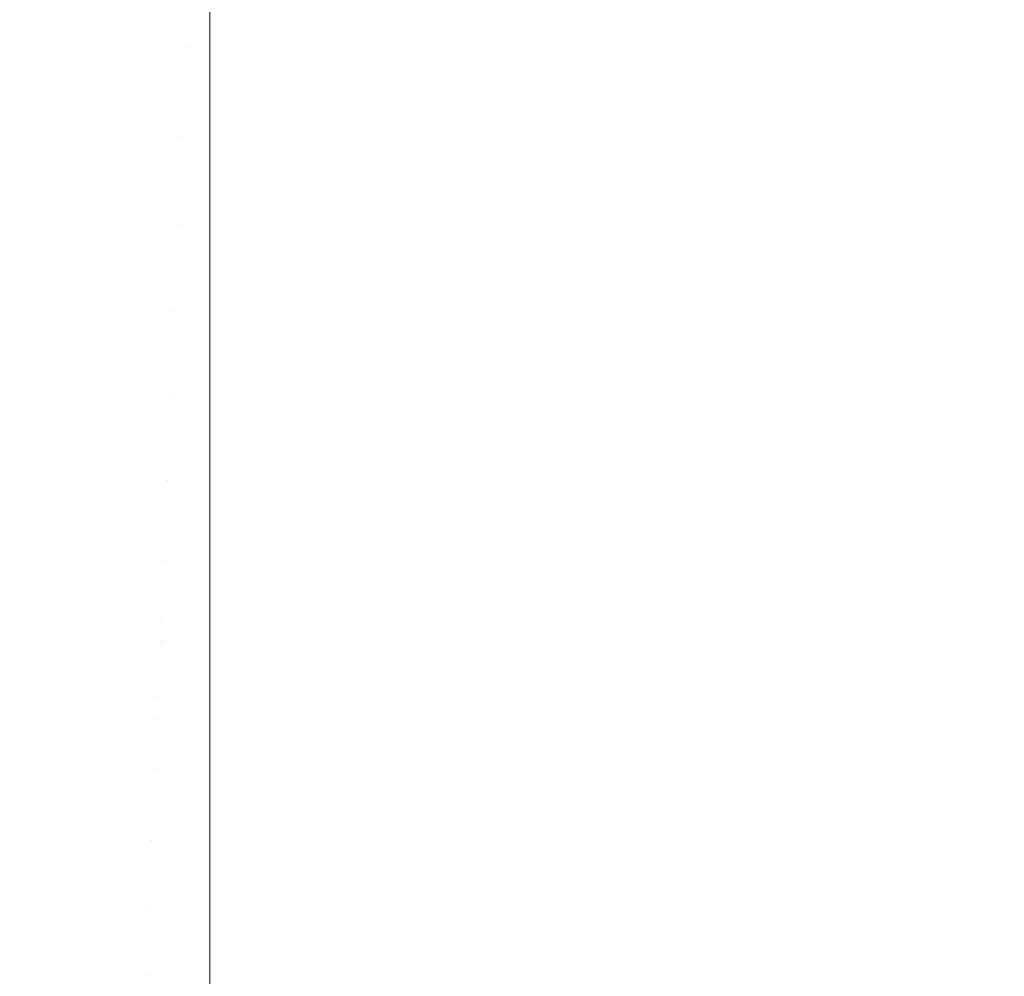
# Model space of a CAD drawing. Header units: centimetres. Extents: x -25.9 to 27.4, y -25.9 to -24.1.
# Tile 11 of 200: x -25.8373 to -25.792, y -25.8279 to -25.7839. Entities that reach past the tile are written whole.
import ezdxf

# ---------------------------------------------------------------- set-up
doc = ezdxf.new("R2010")
doc.units = ezdxf.units.CM
doc.header["$LTSCALE"] = 2.54
doc.layers.add('Lucido design-1', color=7, linetype='Continuous')

# ---------------------------------------------------------------- blocks, each defined once
blk = doc.blocks.new('Gruppo-4-1')
at = {"color": 7, "linetype": 'Continuous', "lineweight": 9}
for points, invisible_edges in [([(-25.834873, -25.780017, 708.418481), (-25.83574, -25.779723, 708.418481), (-25.837168, -25.783647, 708.41749), (-25.836128, -25.783999, 708.41749)], 15), ([(-25.837356, -25.784163, 707.624071), (-25.838402, -25.783756, 707.624071), (-25.836908, -25.78015, 707.623116), (-25.836021, -25.780495, 707.623116)], 15), ([(-25.833994, -25.780274, 708.418481), (-25.834873, -25.780017, 708.418481), (-25.836128, -25.783999, 708.41749), (-25.835074, -25.784307, 708.41749)], 15), ([(-25.836294, -25.784523, 707.624071), (-25.837356, -25.784163, 707.624071), (-25.836021, -25.780495, 707.623116), (-25.83512, -25.780801, 707.623116)], 15), ([(-25.833104, -25.780491, 708.418481), (-25.833994, -25.780274, 708.418481), (-25.835074, -25.784307, 708.41749), (-25.834008, -25.784568, 708.41749)], 15), ([(-25.832206, -25.78067, 708.418481), (-25.833104, -25.780491, 708.418481), (-25.834008, -25.784568, 708.41749), (-25.832931, -25.784782, 708.41749)], 15), ([(-25.831301, -25.780809, 708.418481), (-25.832206, -25.78067, 708.418481), (-25.832931, -25.784782, 708.41749), (-25.831846, -25.784949, 708.41749)], 15), ([(-25.835217, -25.784837, 707.624071), (-25.836294, -25.784523, 707.624071), (-25.83512, -25.780801, 707.623116), (-25.834206, -25.781067, 707.623116)], 15), ([(-25.834127, -25.785104, 707.624071), (-25.835217, -25.784837, 707.624071), (-25.834206, -25.781067, 707.623116), (-25.833282, -25.781293, 707.623116)], 15), ([(-25.830391, -25.780909, 708.418481), (-25.831301, -25.780809, 708.418481), (-25.831846, -25.784949, 708.41749), (-25.830755, -25.785068, 708.41749)], 15), ([(-25.829477, -25.780969, 708.418481), (-25.830391, -25.780909, 708.418481), (-25.830755, -25.785068, 708.41749), (-25.829659, -25.78514, 708.41749)], 15), ([(-25.829477, -25.780969, 708.418481), (-25.829659, -25.78514, 708.41749), (-25.828561, -25.785164, 708.41749), (-25.828561, -25.781641, 708.418326)], 11), ([(-25.833027, -25.785323, 707.624071), (-25.834127, -25.785104, 707.624071), (-25.833282, -25.781293, 707.623116), (-25.832349, -25.781479, 707.623116)], 15), ([(-25.831918, -25.785493, 707.624071), (-25.833027, -25.785323, 707.624071), (-25.832349, -25.781479, 707.623116), (-25.831408, -25.781623, 707.623116)], 15), ([(-25.830802, -25.785616, 707.624071), (-25.831918, -25.785493, 707.624071), (-25.831408, -25.781623, 707.623116), (-25.830462, -25.781727, 707.623116)], 15), ([(-25.829683, -25.785689, 707.624071), (-25.830802, -25.785616, 707.624071), (-25.830462, -25.781727, 707.623116), (-25.829513, -25.781789, 707.623116)], 15), ([(-25.828561, -25.785713, 707.624071), (-25.829683, -25.785689, 707.624071), (-25.829513, -25.781789, 707.623116), (-25.828561, -25.78181, 707.623116)], 7), ([(27.271439, -25.785164, 708.41749), (27.271439, -25.781641, 708.418326), (-25.828561, -25.781641, 708.418326), (-25.828561, -25.785164, 708.41749)], 10), ([(27.271439, -25.78181, 707.623116), (27.271439, -25.785713, 707.624071), (-25.828561, -25.785713, 707.624071), (-25.828561, -25.78181, 707.623116)], 10), ([(-25.837168, -25.783647, 708.41749), (-25.838191, -25.783249, 708.41749), (-25.839769, -25.787057, 708.416324), (-25.838578, -25.787521, 708.416324)], 15), ([(-25.836128, -25.783999, 708.41749), (-25.837168, -25.783647, 708.41749), (-25.838578, -25.787521, 708.416324), (-25.837368, -25.787931, 708.416324)], 15), ([(-25.837456, -25.788211, 707.625183), (-25.838678, -25.787796, 707.625183), (-25.837356, -25.784163, 707.624071), (-25.836294, -25.784523, 707.624071)], 15), ([(-25.835074, -25.784307, 708.41749), (-25.836128, -25.783999, 708.41749), (-25.837368, -25.787931, 708.416324), (-25.836141, -25.788289, 708.416324)], 15), ([(-25.836217, -25.788572, 707.625183), (-25.837456, -25.788211, 707.625183), (-25.836294, -25.784523, 707.624071), (-25.835217, -25.784837, 707.624071)], 15), ([(-25.834008, -25.784568, 708.41749), (-25.835074, -25.784307, 708.41749), (-25.836141, -25.788289, 708.416324), (-25.8349, -25.788593, 708.416324)], 15), ([(-25.832931, -25.784782, 708.41749), (-25.834008, -25.784568, 708.41749), (-25.8349, -25.788593, 708.416324), (-25.833647, -25.788842, 708.416324)], 15), ([(-25.834964, -25.788879, 707.625183), (-25.836217, -25.788572, 707.625183), (-25.835217, -25.784837, 707.624071), (-25.834127, -25.785104, 707.624071)], 15), ([(-25.833698, -25.789131, 707.625183), (-25.834964, -25.788879, 707.625183), (-25.834127, -25.785104, 707.624071), (-25.833027, -25.785323, 707.624071)], 15), ([(-25.831846, -25.784949, 708.41749), (-25.832931, -25.784782, 708.41749), (-25.833647, -25.788842, 708.416324), (-25.832384, -25.789036, 708.416324)], 15), ([(-25.830755, -25.785068, 708.41749), (-25.831846, -25.784949, 708.41749), (-25.832384, -25.789036, 708.416324), (-25.831114, -25.789175, 708.416324)], 15), ([(-25.829659, -25.78514, 708.41749), (-25.830755, -25.785068, 708.41749), (-25.831114, -25.789175, 708.416324), (-25.829839, -25.789259, 708.416324)], 15), ([(-25.829659, -25.78514, 708.41749), (-25.829839, -25.789259, 708.416324), (-25.828561, -25.789287, 708.416324), (-25.828561, -25.785878, 708.417288)], 11), ([(-25.828561, -25.785878, 708.417288), (-25.828561, -25.785164, 708.41749), (-25.829659, -25.78514, 708.41749)], 10), ([(-25.828561, -25.785164, 708.41749), (-25.828561, -25.785878, 708.417288), (27.271439, -25.785878, 708.417288), (27.271439, -25.785164, 708.41749)], 10), ([(-25.832422, -25.789327, 707.625183), (-25.833698, -25.789131, 707.625183), (-25.833027, -25.785323, 707.624071), (-25.831918, -25.785493, 707.624071)], 15), ([(-25.831139, -25.789467, 707.625183), (-25.832422, -25.789327, 707.625183), (-25.831918, -25.785493, 707.624071), (-25.830802, -25.785616, 707.624071)], 15), ([(-25.829852, -25.789552, 707.625183), (-25.831139, -25.789467, 707.625183), (-25.830802, -25.785616, 707.624071), (-25.829683, -25.785689, 707.624071)], 15), ([(-25.828561, -25.785881, 707.624119), (-25.828561, -25.78958, 707.625183), (-25.829852, -25.789552, 707.625183), (-25.829683, -25.785689, 707.624071)], 14), ([(-25.829683, -25.785689, 707.624071), (-25.828561, -25.785713, 707.624071), (-25.828561, -25.785881, 707.624119)], 9), ([(27.271439, -25.785713, 707.624071), (27.271439, -25.785881, 707.624119), (-25.828561, -25.785881, 707.624119), (-25.828561, -25.785713, 707.624071)], 10), ([(27.271439, -25.789287, 708.416324), (27.271439, -25.785878, 708.417288), (-25.828561, -25.785878, 708.417288), (-25.828561, -25.789287, 708.416324)], 10), ([(-25.828561, -25.78958, 707.625183), (-25.828561, -25.785881, 707.624119), (27.271439, -25.785881, 707.624119), (27.271439, -25.78958, 707.625183)], 10), ([(-25.837207, -25.792265, 707.626452), (-25.838606, -25.791857, 707.626452), (-25.837456, -25.788211, 707.625183), (-25.836217, -25.788572, 707.625183)], 15), ([(-25.836141, -25.788289, 708.416324), (-25.837368, -25.787931, 708.416324), (-25.83859, -25.791806, 708.414984), (-25.837193, -25.792213, 708.414984)], 15), ([(-25.8349, -25.788593, 708.416324), (-25.836141, -25.788289, 708.416324), (-25.837193, -25.792213, 708.414984), (-25.83578, -25.792559, 708.414984)], 15), ([(-25.835791, -25.792611, 707.626452), (-25.837207, -25.792265, 707.626452), (-25.836217, -25.788572, 707.625183), (-25.834964, -25.788879, 707.625183)], 15), ([(-25.833647, -25.788842, 708.416324), (-25.8349, -25.788593, 708.416324), (-25.83578, -25.792559, 708.414984), (-25.834353, -25.792843, 708.414984)], 15), ([(-25.834362, -25.792896, 707.626452), (-25.835791, -25.792611, 707.626452), (-25.834964, -25.788879, 707.625183), (-25.833698, -25.789131, 707.625183)], 15), ([(-25.832921, -25.793117, 707.626452), (-25.834362, -25.792896, 707.626452), (-25.833698, -25.789131, 707.625183), (-25.832422, -25.789327, 707.625183)], 15), ([(-25.832384, -25.789036, 708.416324), (-25.833647, -25.788842, 708.416324), (-25.834353, -25.792843, 708.414984), (-25.832914, -25.793064, 708.414984)], 15), ([(-25.831114, -25.789175, 708.416324), (-25.832384, -25.789036, 708.416324), (-25.832914, -25.793064, 708.414984), (-25.831468, -25.793223, 708.414984)], 15), ([(-25.829839, -25.789259, 708.416324), (-25.831114, -25.789175, 708.416324), (-25.831468, -25.793223, 708.414984), (-25.830016, -25.793318, 708.414984)], 15), ([(-25.829839, -25.789259, 708.416324), (-25.830016, -25.793318, 708.414984), (-25.828561, -25.79335, 708.414984), (-25.828561, -25.790066, 708.416067)], 11), ([(-25.828561, -25.790066, 708.416067), (-25.828561, -25.789287, 708.416324), (-25.829839, -25.789259, 708.416324)], 10), ([(-25.831473, -25.793276, 707.626452), (-25.832921, -25.793117, 707.626452), (-25.832422, -25.789327, 707.625183), (-25.831139, -25.789467, 707.625183)], 15), ([(-25.830018, -25.793371, 707.626452), (-25.831473, -25.793276, 707.626452), (-25.831139, -25.789467, 707.625183), (-25.829852, -25.789552, 707.625183)], 15), ([(-25.828561, -25.790068, 707.625345), (-25.828561, -25.793403, 707.626452), (-25.830018, -25.793371, 707.626452), (-25.829852, -25.789552, 707.625183)], 14), ([(-25.829852, -25.789552, 707.625183), (-25.828561, -25.78958, 707.625183), (-25.828561, -25.790068, 707.625345)], 9), ([(-25.828561, -25.789287, 708.416324), (-25.828561, -25.790066, 708.416067), (27.271439, -25.790066, 708.416067), (27.271439, -25.789287, 708.416324)], 10), ([(27.271439, -25.78958, 707.625183), (27.271439, -25.790068, 707.625345), (-25.828561, -25.790068, 707.625345), (-25.828561, -25.78958, 707.625183)], 10), ([(27.271439, -25.79335, 708.414984), (27.271439, -25.790066, 708.416067), (-25.828561, -25.790066, 708.416067), (-25.828561, -25.79335, 708.414984)], 10), ([(-25.828561, -25.793403, 707.626452), (-25.828561, -25.790068, 707.625345), (27.271439, -25.790068, 707.625345), (27.271439, -25.793403, 707.626452)], 10), ([(-25.837193, -25.792213, 708.414984), (-25.83859, -25.791806, 708.414984), (-25.839792, -25.795617, 708.413473), (-25.838227, -25.796073, 708.413473)], 15), ([(-25.838183, -25.79591, 707.627876), (-25.839741, -25.795456, 707.627876), (-25.838606, -25.791857, 707.626452), (-25.837207, -25.792265, 707.626452)], 15), ([(-25.83578, -25.792559, 708.414984), (-25.837193, -25.792213, 708.414984), (-25.838227, -25.796073, 708.413473), (-25.836645, -25.796461, 708.413473)], 15), ([(-25.836608, -25.796295, 707.627876), (-25.838183, -25.79591, 707.627876), (-25.837207, -25.792265, 707.626452), (-25.835791, -25.792611, 707.626452)], 15), ([(-25.834353, -25.792843, 708.414984), (-25.83578, -25.792559, 708.414984), (-25.836645, -25.796461, 708.413473), (-25.835046, -25.796778, 708.413473)], 15), ([(-25.835017, -25.796612, 707.627876), (-25.836608, -25.796295, 707.627876), (-25.835791, -25.792611, 707.626452), (-25.834362, -25.792896, 707.626452)], 15), ([(-25.832914, -25.793064, 708.414984), (-25.834353, -25.792843, 708.414984), (-25.835046, -25.796778, 708.413473), (-25.833436, -25.797026, 708.413473)], 15), ([(-25.833414, -25.796859, 707.627876), (-25.835017, -25.796612, 707.627876), (-25.834362, -25.792896, 707.626452), (-25.832921, -25.793117, 707.626452)], 15), ([(-25.831468, -25.793223, 708.414984), (-25.832914, -25.793064, 708.414984), (-25.833436, -25.797026, 708.413473), (-25.831816, -25.797204, 708.413473)], 15), ([(-25.831802, -25.797035, 707.627876), (-25.833414, -25.796859, 707.627876), (-25.832921, -25.793117, 707.626452), (-25.831473, -25.793276, 707.626452)], 15), ([(-25.830016, -25.793318, 708.414984), (-25.831468, -25.793223, 708.414984), (-25.831816, -25.797204, 708.413473), (-25.83019, -25.79731, 708.413473)], 15), ([(-25.830183, -25.797141, 707.627876), (-25.831802, -25.797035, 707.627876), (-25.831473, -25.793276, 707.626452), (-25.830018, -25.793371, 707.626452)], 15), ([(-25.830016, -25.793318, 708.414984), (-25.83019, -25.79731, 708.413473), (-25.828561, -25.797346, 708.413473), (-25.828561, -25.794197, 708.414663)], 11), ([(-25.828561, -25.794197, 708.414663), (-25.828561, -25.79335, 708.414984), (-25.830016, -25.793318, 708.414984)], 10), ([(-25.828561, -25.79335, 708.414984), (-25.828561, -25.794197, 708.414663), (27.271439, -25.794197, 708.414663), (27.271439, -25.79335, 708.414984)], 10), ([(-25.828561, -25.794197, 707.626752), (-25.828561, -25.797177, 707.627876), (-25.830183, -25.797141, 707.627876), (-25.830018, -25.793371, 707.626452)], 14), ([(-25.830018, -25.793371, 707.626452), (-25.828561, -25.793403, 707.626452), (-25.828561, -25.794197, 707.626752)], 9), ([(27.271439, -25.793403, 707.626452), (27.271439, -25.794197, 707.626752), (-25.828561, -25.794197, 707.626752), (-25.828561, -25.793403, 707.626452)], 10), ([(27.271439, -25.797346, 708.413473), (27.271439, -25.794197, 708.414663), (-25.828561, -25.794197, 708.414663), (-25.828561, -25.797346, 708.413473)], 10), ([(-25.828561, -25.797177, 707.627876), (-25.828561, -25.794197, 707.626752), (27.271439, -25.794197, 707.626752), (27.271439, -25.797177, 707.627876)], 10), ([(-25.836645, -25.796461, 708.413473), (-25.838227, -25.796073, 708.413473), (-25.839242, -25.799862, 708.411796), (-25.837494, -25.80029, 708.411796)], 15), ([(-25.837412, -25.799924, 707.629452), (-25.839146, -25.7995, 707.629452), (-25.838183, -25.79591, 707.627876), (-25.836608, -25.796295, 707.627876)], 15), ([(-25.835046, -25.796778, 708.413473), (-25.836645, -25.796461, 708.413473), (-25.837494, -25.80029, 708.411796), (-25.835728, -25.800641, 708.411796)], 15), ([(-25.835663, -25.800273, 707.629452), (-25.837412, -25.799924, 707.629452), (-25.836608, -25.796295, 707.627876), (-25.835017, -25.796612, 707.627876)], 15), ([(-25.833436, -25.797026, 708.413473), (-25.835046, -25.796778, 708.413473), (-25.835728, -25.800641, 708.411796), (-25.833948, -25.800915, 708.411796)], 15), ([(-25.833899, -25.800544, 707.629452), (-25.835663, -25.800273, 707.629452), (-25.835017, -25.796612, 707.627876), (-25.833414, -25.796859, 707.627876)], 15), ([(-25.832126, -25.800738, 707.629452), (-25.833899, -25.800544, 707.629452), (-25.833414, -25.796859, 707.627876), (-25.831802, -25.797035, 707.627876)], 15), ([(-25.831816, -25.797204, 708.413473), (-25.833436, -25.797026, 708.413473), (-25.833948, -25.800915, 708.411796), (-25.832158, -25.801111, 708.411796)], 15), ([(-25.83019, -25.79731, 708.413473), (-25.831816, -25.797204, 708.413473), (-25.832158, -25.801111, 708.411796), (-25.830362, -25.801229, 708.411796)], 15), ([(-25.830345, -25.800855, 707.629452), (-25.832126, -25.800738, 707.629452), (-25.831802, -25.797035, 707.627876), (-25.830183, -25.797141, 707.627876)], 15), ([(-25.83019, -25.79731, 708.413473), (-25.830362, -25.801229, 708.411796), (-25.828561, -25.801268, 708.411796), (-25.828561, -25.798262, 708.413081)], 11), ([(-25.828561, -25.798262, 707.628336), (-25.828561, -25.800894, 707.629452), (-25.830345, -25.800855, 707.629452), (-25.830183, -25.797141, 707.627876)], 14), ([(-25.828561, -25.798262, 708.413081), (-25.828561, -25.797346, 708.413473), (-25.83019, -25.79731, 708.413473)], 10), ([(-25.830183, -25.797141, 707.627876), (-25.828561, -25.797177, 707.627876), (-25.828561, -25.798262, 707.628336)], 9), ([(27.271439, -25.797177, 707.627876), (27.271439, -25.798262, 707.628336), (-25.828561, -25.798262, 707.628336), (-25.828561, -25.797177, 707.627876)], 10), ([(-25.828561, -25.797346, 708.413473), (-25.828561, -25.798262, 708.413081), (27.271439, -25.798262, 708.413081), (27.271439, -25.797346, 708.413473)], 10), ([(27.271439, -25.801268, 708.411796), (27.271439, -25.798262, 708.413081), (-25.828561, -25.798262, 708.413081), (-25.828561, -25.801268, 708.411796)], 10), ([(-25.828561, -25.800894, 707.629452), (-25.828561, -25.798262, 707.628336), (27.271439, -25.798262, 707.628336), (27.271439, -25.800894, 707.629452)], 10), ([(-25.836297, -25.803872, 707.631179), (-25.838203, -25.803492, 707.631179), (-25.837412, -25.799924, 707.629452), (-25.835663, -25.800273, 707.629452)], 15), ([(-25.835728, -25.800641, 708.411796), (-25.837494, -25.80029, 708.411796), (-25.838325, -25.804041, 708.409955), (-25.836395, -25.804425, 708.409955)], 15), ([(-25.834376, -25.804167, 707.631179), (-25.836297, -25.803872, 707.631179), (-25.835663, -25.800273, 707.629452), (-25.833899, -25.800544, 707.629452)], 15), ([(-25.832444, -25.804379, 707.631179), (-25.834376, -25.804167, 707.631179), (-25.833899, -25.800544, 707.629452), (-25.832126, -25.800738, 707.629452)], 15), ([(-25.833948, -25.800915, 708.411796), (-25.835728, -25.800641, 708.411796), (-25.836395, -25.804425, 708.409955), (-25.83445, -25.804725, 708.409955)], 15), ([(-25.832158, -25.801111, 708.411796), (-25.833948, -25.800915, 708.411796), (-25.83445, -25.804725, 708.409955), (-25.832493, -25.804939, 708.409955)], 15), ([(-25.830505, -25.804506, 707.631179), (-25.832444, -25.804379, 707.631179), (-25.832126, -25.800738, 707.629452), (-25.830345, -25.800855, 707.629452)], 15), ([(-25.828561, -25.802254, 707.630095), (-25.828561, -25.804548, 707.631179), (-25.830505, -25.804506, 707.631179), (-25.830345, -25.800855, 707.629452)], 14), ([(-25.830345, -25.800855, 707.629452), (-25.828561, -25.800894, 707.629452), (-25.828561, -25.802254, 707.630095)], 9), ([(27.271439, -25.800894, 707.629452), (27.271439, -25.802254, 707.630095), (-25.828561, -25.802254, 707.630095), (-25.828561, -25.800894, 707.629452)], 10), ([(-25.830362, -25.801229, 708.411796), (-25.832158, -25.801111, 708.411796), (-25.832493, -25.804939, 708.409955), (-25.830529, -25.805068, 708.409955)], 15), ([(-25.830362, -25.801229, 708.411796), (-25.830529, -25.805068, 708.409955), (-25.828561, -25.805111, 708.409955), (-25.828561, -25.802254, 708.411324)], 11), ([(-25.828561, -25.802254, 708.411324), (-25.828561, -25.801268, 708.411796), (-25.830362, -25.801229, 708.411796)], 10), ([(-25.828561, -25.801268, 708.411796), (-25.828561, -25.802254, 708.411324), (27.271439, -25.802254, 708.411324), (27.271439, -25.801268, 708.411796)], 10), ([(27.271439, -25.805111, 708.409955), (27.271439, -25.802254, 708.411324), (-25.828561, -25.802254, 708.411324), (-25.828561, -25.805111, 708.409955)], 10), ([(-25.828561, -25.804548, 707.631179), (-25.828561, -25.802254, 707.630095), (27.271439, -25.802254, 707.630095), (27.271439, -25.804548, 707.631179)], 10), ([(-25.83692, -25.807403, 707.633055), (-25.83898, -25.806993, 707.633055), (-25.838203, -25.803492, 707.631179), (-25.836297, -25.803872, 707.631179)], 15), ([(-25.836395, -25.804425, 708.409955), (-25.838325, -25.804041, 708.409955), (-25.839138, -25.807708, 708.407956), (-25.837047, -25.808124, 708.407956)], 15), ([(-25.834844, -25.807722, 707.633055), (-25.83692, -25.807403, 707.633055), (-25.836297, -25.803872, 707.631179), (-25.834376, -25.804167, 707.631179)], 15), ([(-25.832757, -25.807951, 707.633055), (-25.834844, -25.807722, 707.633055), (-25.834376, -25.804167, 707.631179), (-25.832444, -25.804379, 707.631179)], 15), ([(-25.83445, -25.804725, 708.409955), (-25.836395, -25.804425, 708.409955), (-25.837047, -25.808124, 708.407956), (-25.83494, -25.808448, 708.407956)], 15), ([(-25.830661, -25.808088, 707.633055), (-25.832757, -25.807951, 707.633055), (-25.832444, -25.804379, 707.631179), (-25.830505, -25.804506, 707.631179)], 15), ([(-25.828561, -25.806165, 707.632025), (-25.828561, -25.808134, 707.633055), (-25.830661, -25.808088, 707.633055), (-25.830505, -25.804506, 707.631179)], 14), ([(-25.830505, -25.804506, 707.631179), (-25.828561, -25.804548, 707.631179), (-25.828561, -25.806165, 707.632025)], 9), ([(27.271439, -25.804548, 707.631179), (27.271439, -25.806165, 707.632025), (-25.828561, -25.806165, 707.632025), (-25.828561, -25.804548, 707.631179)], 10), ([(-25.832493, -25.804939, 708.409955), (-25.83445, -25.804725, 708.409955), (-25.83494, -25.808448, 708.407956), (-25.83282, -25.80868, 708.407956)], 15), ([(-25.830529, -25.805068, 708.409955), (-25.832493, -25.804939, 708.409955), (-25.83282, -25.80868, 708.407956), (-25.830693, -25.80882, 708.407956)], 15), ([(-25.830529, -25.805068, 708.409955), (-25.830693, -25.80882, 708.407956), (-25.828561, -25.808866, 708.407956), (-25.828561, -25.806166, 708.409393)], 11), ([(-25.828561, -25.806166, 708.409393), (-25.828561, -25.805111, 708.409955), (-25.830529, -25.805068, 708.409955)], 10), ([(-25.828561, -25.805111, 708.409955), (-25.828561, -25.806166, 708.409393), (27.271439, -25.806166, 708.409393), (27.271439, -25.805111, 708.409955)], 10), ([(-25.828561, -25.808134, 707.633055), (-25.828561, -25.806165, 707.632025), (27.271439, -25.806165, 707.632025), (27.271439, -25.808134, 707.633055)], 10), ([(27.271439, -25.808866, 708.407956), (27.271439, -25.806166, 708.409393), (-25.828561, -25.806166, 708.409393), (-25.828561, -25.808866, 708.407956)], 10), ([(-25.837529, -25.81086, 707.635076), (-25.839739, -25.81042, 707.635076), (-25.83898, -25.806993, 707.633055), (-25.83692, -25.807403, 707.633055)], 15), ([(-25.835302, -25.811203, 707.635076), (-25.837529, -25.81086, 707.635076), (-25.83692, -25.807403, 707.633055), (-25.834844, -25.807722, 707.633055)], 15), ([(-25.837047, -25.808124, 708.407956), (-25.839138, -25.807708, 708.407956), (-25.839931, -25.811284, 708.405801), (-25.837683, -25.811731, 708.405801)], 15), ([(-25.833063, -25.811448, 707.635076), (-25.835302, -25.811203, 707.635076), (-25.834844, -25.807722, 707.633055), (-25.832757, -25.807951, 707.633055)], 15), ([(-25.83494, -25.808448, 708.407956), (-25.837047, -25.808124, 708.407956), (-25.837683, -25.811731, 708.405801), (-25.835418, -25.812079, 708.405801)], 15), ([(-25.830814, -25.811595, 707.635076), (-25.833063, -25.811448, 707.635076), (-25.832757, -25.807951, 707.633055), (-25.830661, -25.808088, 707.633055)], 15), ([(-25.830814, -25.811595, 707.635076), (-25.830661, -25.808088, 707.633055), (-25.828561, -25.808134, 707.633055), (-25.828561, -25.80999, 707.634124)], 11), ([(27.271439, -25.808134, 707.633055), (27.271439, -25.80999, 707.634124), (-25.828561, -25.80999, 707.634124), (-25.828561, -25.808134, 707.633055)], 10), ([(-25.83282, -25.80868, 708.407956), (-25.83494, -25.808448, 708.407956), (-25.835418, -25.812079, 708.405801), (-25.83314, -25.812329, 708.405801)], 15), ([(-25.830693, -25.80882, 708.407956), (-25.83282, -25.80868, 708.407956), (-25.83314, -25.812329, 708.405801), (-25.830853, -25.812479, 708.405801)], 15), ([(-25.830693, -25.80882, 708.407956), (-25.830853, -25.812479, 708.405801), (-25.828561, -25.812529, 708.405801), (-25.828561, -25.80999, 708.407294)], 11), ([(-25.828561, -25.80999, 708.407294), (-25.828561, -25.808866, 708.407956), (-25.830693, -25.80882, 708.407956)], 10), ([(-25.828561, -25.808866, 708.407956), (-25.828561, -25.80999, 708.407294), (27.271439, -25.80999, 708.407294), (27.271439, -25.808866, 708.407956)], 10), ([(-25.828561, -25.80999, 707.634124), (-25.828561, -25.811645, 707.635076), (-25.830814, -25.811595, 707.635076)], 10), ([(27.271439, -25.812529, 708.405801), (27.271439, -25.80999, 708.407294), (-25.828561, -25.80999, 708.407294), (-25.828561, -25.812529, 708.405801)], 10), ([(-25.828561, -25.811645, 707.635076), (-25.828561, -25.80999, 707.634124), (27.271439, -25.80999, 707.634124), (27.271439, -25.811645, 707.635076)], 10), ([(-25.83575, -25.814603, 707.637241), (-25.838125, -25.814237, 707.637241), (-25.837529, -25.81086, 707.635076), (-25.835302, -25.811203, 707.635076)], 15), ([(-25.833361, -25.814864, 707.637241), (-25.83575, -25.814603, 707.637241), (-25.835302, -25.811203, 707.635076), (-25.833063, -25.811448, 707.635076)], 15), ([(-25.830964, -25.815021, 707.637241), (-25.833361, -25.814864, 707.637241), (-25.833063, -25.811448, 707.635076), (-25.830814, -25.811595, 707.635076)], 15), ([(-25.835418, -25.812079, 708.405801), (-25.837683, -25.811731, 708.405801), (-25.838302, -25.81524, 708.403495), (-25.835883, -25.815612, 708.403495)], 15), ([(-25.830964, -25.815021, 707.637241), (-25.830814, -25.811595, 707.635076), (-25.828561, -25.811645, 707.635076), (-25.828561, -25.813719, 707.636386)], 11), ([(27.271439, -25.811645, 707.635076), (27.271439, -25.813719, 707.636386), (-25.828561, -25.813719, 707.636386), (-25.828561, -25.811645, 707.635076)], 10), ([(-25.83314, -25.812329, 708.405801), (-25.835418, -25.812079, 708.405801), (-25.835883, -25.815612, 708.403495), (-25.83345, -25.815879, 708.403495)], 15), ([(-25.830853, -25.812479, 708.405801), (-25.83314, -25.812329, 708.405801), (-25.83345, -25.815879, 708.403495), (-25.831008, -25.816039, 708.403495)], 15), ([(-25.830853, -25.812479, 708.405801), (-25.831008, -25.816039, 708.403495), (-25.828561, -25.816092, 708.403495), (-25.828561, -25.813719, 708.405031)], 11), ([(-25.828561, -25.813719, 708.405031), (-25.828561, -25.812529, 708.405801), (-25.830853, -25.812479, 708.405801)], 10), ([(-25.828561, -25.812529, 708.405801), (-25.828561, -25.813719, 708.405031), (27.271439, -25.813719, 708.405031), (27.271439, -25.812529, 708.405801)], 10), ([(-25.828561, -25.813719, 707.636386), (-25.828561, -25.815074, 707.637241), (-25.830964, -25.815021, 707.637241)], 10), ([(27.271439, -25.816092, 708.403495), (27.271439, -25.813719, 708.405031), (-25.828561, -25.813719, 708.405031), (-25.828561, -25.816092, 708.403495)], 10), ([(-25.828561, -25.815074, 707.637241), (-25.828561, -25.813719, 707.636386), (27.271439, -25.813719, 707.636386), (27.271439, -25.815074, 707.637241)], 10), ([(-25.836186, -25.817916, 707.639544), (-25.838705, -25.817528, 707.639544), (-25.838125, -25.814237, 707.637241), (-25.83575, -25.814603, 707.637241)], 15), ([(-25.833653, -25.818193, 707.639544), (-25.836186, -25.817916, 707.639544), (-25.83575, -25.814603, 707.637241), (-25.833361, -25.814864, 707.637241)], 15), ([(-25.831109, -25.81836, 707.639544), (-25.833653, -25.818193, 707.639544), (-25.833361, -25.814864, 707.637241), (-25.830964, -25.815021, 707.637241)], 15), ([(-25.831109, -25.81836, 707.639544), (-25.830964, -25.815021, 707.637241), (-25.828561, -25.815074, 707.637241), (-25.828561, -25.817347, 707.638808)], 11), ([(27.271439, -25.815074, 707.637241), (27.271439, -25.817347, 707.638808), (-25.828561, -25.817347, 707.638808), (-25.828561, -25.815074, 707.637241)], 10), ([(-25.835883, -25.815612, 708.403495), (-25.838302, -25.81524, 708.403495), (-25.838902, -25.818646, 708.401044), (-25.836334, -25.819041, 708.401044)], 15), ([(-25.83345, -25.815879, 708.403495), (-25.835883, -25.815612, 708.403495), (-25.836334, -25.819041, 708.401044), (-25.833752, -25.819324, 708.401044)], 15), ([(-25.831008, -25.816039, 708.403495), (-25.83345, -25.815879, 708.403495), (-25.833752, -25.819324, 708.401044), (-25.831159, -25.819494, 708.401044)], 15), ([(-25.831008, -25.816039, 708.403495), (-25.831159, -25.819494, 708.401044), (-25.828561, -25.81955, 708.401044), (-25.828561, -25.817346, 708.402607)], 11), ([(-25.828561, -25.817346, 708.402607), (-25.828561, -25.816092, 708.403495), (-25.831008, -25.816039, 708.403495)], 10), ([(-25.828561, -25.816092, 708.403495), (-25.828561, -25.817346, 708.402607), (27.271439, -25.817346, 708.402607), (27.271439, -25.816092, 708.403495)], 10), ([(-25.828561, -25.817347, 707.638808), (-25.828561, -25.818416, 707.639544), (-25.831109, -25.81836, 707.639544)], 10), ([(27.271439, -25.81955, 708.401044), (27.271439, -25.817346, 708.402607), (-25.828561, -25.817346, 708.402607), (-25.828561, -25.81955, 708.401044)], 10), ([(-25.828561, -25.818416, 707.639544), (-25.828561, -25.817347, 707.638808), (27.271439, -25.817347, 707.638808), (27.271439, -25.818416, 707.639544)], 10), ([(-25.836616, -25.821184, 707.642022), (-25.839278, -25.820774, 707.642022), (-25.838705, -25.817528, 707.639544), (-25.836186, -25.817916, 707.639544)], 15), ([(-25.83394, -25.821477, 707.642022), (-25.836616, -25.821184, 707.642022), (-25.836186, -25.817916, 707.639544), (-25.833653, -25.818193, 707.639544)], 15), ([(-25.831253, -25.821653, 707.642022), (-25.83394, -25.821477, 707.642022), (-25.833653, -25.818193, 707.639544), (-25.831109, -25.81836, 707.639544)], 15), ([(-25.836334, -25.819041, 708.401044), (-25.838902, -25.818646, 708.401044), (-25.839214, -25.820413, 708.399682), (-25.836569, -25.82082, 708.399682)], 15), ([(-25.831253, -25.821653, 707.642022), (-25.831109, -25.81836, 707.639544), (-25.828561, -25.818416, 707.639544), (-25.828561, -25.820866, 707.641386)], 11), ([(27.271439, -25.818416, 707.639544), (27.271439, -25.820866, 707.641386), (-25.828561, -25.820866, 707.641386), (-25.828561, -25.818416, 707.639544)], 10), ([(-25.833752, -25.819324, 708.401044), (-25.836334, -25.819041, 708.401044), (-25.836569, -25.82082, 708.399682), (-25.833908, -25.821112, 708.399682)], 15), ([(-25.831159, -25.819494, 708.401044), (-25.833752, -25.819324, 708.401044), (-25.833908, -25.821112, 708.399682), (-25.831237, -25.821287, 708.399682)], 15), ([(-25.828561, -25.820873, 708.40004), (-25.828561, -25.81955, 708.401044), (-25.831159, -25.819494, 708.401044), (-25.831237, -25.821287, 708.399682)], 14), ([(-25.828561, -25.81955, 708.401044), (-25.828561, -25.820873, 708.40004), (27.271439, -25.820873, 708.40004), (27.271439, -25.81955, 708.401044)], 10), ([(-25.836569, -25.82082, 708.399682), (-25.839214, -25.820413, 708.399682), (-25.839782, -25.823633, 708.39703), (-25.836995, -25.824062, 708.39703)], 15), ([(-25.837027, -25.824306, 707.644596), (-25.839824, -25.823876, 707.644596), (-25.839278, -25.820774, 707.642022), (-25.836616, -25.821184, 707.642022)], 15), ([(-25.833908, -25.821112, 708.399682), (-25.836569, -25.82082, 708.399682), (-25.836995, -25.824062, 708.39703), (-25.834193, -25.824368, 708.39703)], 15), ([(-25.828561, -25.820866, 707.641386), (-25.828561, -25.821712, 707.642022), (-25.831253, -25.821653, 707.642022)], 10), ([(-25.831237, -25.821287, 708.399682), (-25.828561, -25.821345, 708.399682), (-25.828561, -25.820873, 708.40004)], 9), ([(-25.828561, -25.821712, 707.642022), (-25.828561, -25.820866, 707.641386), (27.271439, -25.820866, 707.641386), (27.271439, -25.821712, 707.642022)], 10), ([(27.271439, -25.821345, 708.399682), (27.271439, -25.820873, 708.40004), (-25.828561, -25.820873, 708.40004), (-25.828561, -25.821345, 708.399682)], 10), ([(-25.834214, -25.824614, 707.644596), (-25.837027, -25.824306, 707.644596), (-25.836616, -25.821184, 707.642022), (-25.83394, -25.821477, 707.642022)], 15), ([(-25.831237, -25.821287, 708.399682), (-25.833908, -25.821112, 708.399682), (-25.834193, -25.824368, 708.39703), (-25.83138, -25.824553, 708.39703)], 15), ([(-25.828561, -25.824274, 708.397306), (-25.828561, -25.821345, 708.399682), (-25.831237, -25.821287, 708.399682), (-25.83138, -25.824553, 708.39703)], 14), ([(-25.828561, -25.821345, 708.399682), (-25.828561, -25.824274, 708.397306), (27.271439, -25.824274, 708.397306), (27.271439, -25.821345, 708.399682)], 10), ([(-25.831391, -25.824799, 707.644596), (-25.834214, -25.824614, 707.644596), (-25.83394, -25.821477, 707.642022), (-25.831253, -25.821653, 707.642022)], 15), ([(-25.831391, -25.824799, 707.644596), (-25.831253, -25.821653, 707.642022), (-25.828561, -25.821712, 707.642022), (-25.828561, -25.824271, 707.644114)], 11), ([(27.271439, -25.821712, 707.642022), (27.271439, -25.824271, 707.644114), (-25.828561, -25.824271, 707.644114), (-25.828561, -25.821712, 707.642022)], 10), ([(-25.836995, -25.824062, 708.39703), (-25.839782, -25.823633, 708.39703), (-25.840332, -25.826752, 708.394231), (-25.837409, -25.827202, 708.394231)], 15), ([(-25.837425, -25.827324, 707.6473), (-25.840353, -25.826874, 707.6473), (-25.839824, -25.823876, 707.644596), (-25.837027, -25.824306, 707.644596)], 15), ([(-25.834193, -25.824368, 708.39703), (-25.836995, -25.824062, 708.39703), (-25.837409, -25.827202, 708.394231), (-25.834469, -25.827524, 708.394231)], 15), ([(-25.83448, -25.827647, 707.6473), (-25.837425, -25.827324, 707.6473), (-25.837027, -25.824306, 707.644596), (-25.834214, -25.824614, 707.644596)], 15), ([(-25.831523, -25.827841, 707.6473), (-25.83448, -25.827647, 707.6473), (-25.834214, -25.824614, 707.644596), (-25.831391, -25.824799, 707.644596)], 15), ([(-25.83138, -25.824553, 708.39703), (-25.834193, -25.824368, 708.39703), (-25.834469, -25.827524, 708.394231), (-25.831518, -25.827717, 708.394231)], 15), ([(-25.828561, -25.827555, 708.394432), (-25.828561, -25.824614, 708.39703), (-25.83138, -25.824553, 708.39703), (-25.831518, -25.827717, 708.394231)], 14), ([(-25.828561, -25.824271, 707.644114), (-25.828561, -25.824861, 707.644596), (-25.831391, -25.824799, 707.644596)], 10), ([(-25.83138, -25.824553, 708.39703), (-25.828561, -25.824614, 708.39703), (-25.828561, -25.824274, 708.397306)], 9), ([(-25.828561, -25.824861, 707.644596), (-25.828561, -25.824271, 707.644114), (27.271439, -25.824271, 707.644114), (27.271439, -25.824861, 707.644596)], 10), ([(27.271439, -25.824614, 708.39703), (27.271439, -25.824274, 708.397306), (-25.828561, -25.824274, 708.397306), (-25.828561, -25.824614, 708.39703)], 10), ([(-25.828561, -25.824614, 708.39703), (-25.828561, -25.827555, 708.394432), (27.271439, -25.827555, 708.394432), (27.271439, -25.824614, 708.39703)], 10), ([(-25.831523, -25.827841, 707.6473), (-25.831391, -25.824799, 707.644596), (-25.828561, -25.824861, 707.644596), (-25.828561, -25.827553, 707.646987)], 11), ([(27.271439, -25.824861, 707.644596), (27.271439, -25.827553, 707.646987), (-25.828561, -25.827553, 707.646987), (-25.828561, -25.824861, 707.644596)], 10), ([(-25.834736, -25.830571, 707.650127), (-25.837808, -25.830234, 707.650127), (-25.837425, -25.827324, 707.6473), (-25.83448, -25.827647, 707.6473)], 15), ([(-25.834469, -25.827524, 708.394231), (-25.837409, -25.827202, 708.394231), (-25.837806, -25.830219, 708.391305), (-25.834734, -25.830555, 708.391305)], 15), ([(-25.831651, -25.830773, 707.650127), (-25.834736, -25.830571, 707.650127), (-25.83448, -25.827647, 707.6473), (-25.831523, -25.827841, 707.6473)], 15), ([(-25.831518, -25.827717, 708.394231), (-25.834469, -25.827524, 708.394231), (-25.834734, -25.830555, 708.391305), (-25.831651, -25.830758, 708.391305)], 15), ([(-25.828561, -25.830708, 708.391417), (-25.828561, -25.827782, 708.394231), (-25.831518, -25.827717, 708.394231), (-25.831651, -25.830758, 708.391305)], 14), ([(-25.828561, -25.827553, 707.646987), (-25.828561, -25.827905, 707.6473), (-25.831523, -25.827841, 707.6473)], 10), ([(-25.831518, -25.827717, 708.394231), (-25.828561, -25.827782, 708.394231), (-25.828561, -25.827555, 708.394432)], 9), ([(-25.828561, -25.827905, 707.6473), (-25.828561, -25.827553, 707.646987), (27.271439, -25.827553, 707.646987), (27.271439, -25.827905, 707.6473)], 10), ([(27.271439, -25.827782, 708.394231), (27.271439, -25.827555, 708.394432), (-25.828561, -25.827555, 708.394432), (-25.828561, -25.827782, 708.394231)], 10), ([(-25.828561, -25.827782, 708.394231), (-25.828561, -25.830708, 708.391417), (27.271439, -25.830708, 708.391417), (27.271439, -25.827782, 708.394231)], 10), ([(-25.831651, -25.830773, 707.650127), (-25.831523, -25.827841, 707.6473), (-25.828561, -25.827905, 707.6473), (-25.828561, -25.830708, 707.65)], 11)]:
    blk.add_3dface(points, dxfattribs=dict(at, invisible_edges=invisible_edges))

msp = doc.modelspace()

# ---------------------------------------------------------------- block references
at = {"layer": 'Lucido design-1', "color": 7}
msp.add_blockref('Gruppo-4-1', (0, 0), dxfattribs=at)

doc.saveas('drawing.dxf')
